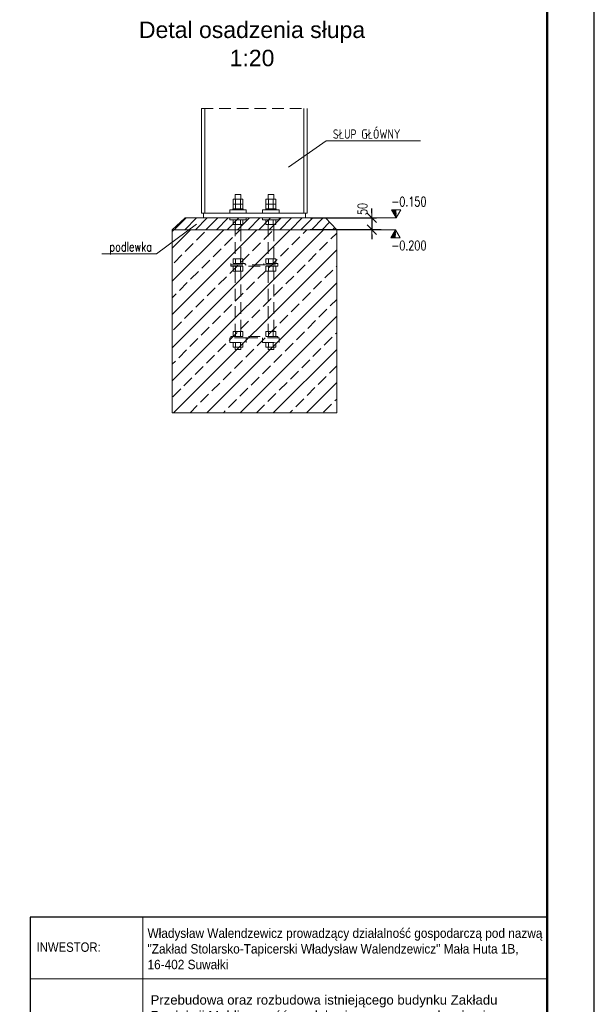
# Model space of a CAD drawing. Header units: millimetres. Extents: x 6807 to 7919, y 15387 to 15883.
# Tile 115 of 120: x 7791 to 7913, y 15494 to 15704. Entities that reach past the tile are written whole.
import ezdxf
from ezdxf.enums import TextEntityAlignment as Align

# ---------------------------------------------------------------- set-up
doc = ezdxf.new("R2010")
doc.units = ezdxf.units.MM
doc.header["$LTSCALE"] = 10
doc.linetypes.add('HIDDEN', pattern=[0.375, 0.25, -0.125])
doc.layers.get('Defpoints').update_dxf_attribs({"color": 1})
for name, color, linetype, lineweight in [('--- widok', 7, 'Continuous', 13), ('_RAMKA', 7, 'Continuous', 35), ('PS_DIM', 4, 'Continuous', 13), ('PS_Elev_flag', 4, 'Continuous', 13), ('PS_Hatch', 3, 'Continuous', 5), ('PS_Hidden', 2, 'HIDDEN', 9), ('PS_Pos', 1, 'Continuous', 15), ('PS_SOLID', 7, 'Continuous', 30), ('PS_TEXT', 3, 'Continuous', 18)]:
    doc.layers.add(name, color=color, linetype=linetype, lineweight=lineweight)
doc.layers.add('_FORMATKA', color=8, linetype='Continuous', plot=False)
doc.layers.add('_tabelka', color=7, linetype='Continuous')
doc.styles.add('ARIAL', font='arial.ttf')
doc.styles.add('gil', font='GIL_____.TTF', dxfattribs={"width": 0.9})
doc.styles.add('simplex', font='simplex.shx', dxfattribs={"width": 0.75})
doc.styles.get("Standard").update_dxf_attribs({"font": 'GIL_____.TTF'})
doc.dimstyles.new('1_20_SC', dxfattribs={"dimtxt": 2, "dimasz": 1, "dimexe": 1, "dimexo": 1, "dimgap": 1, "dimtad": 1, "dimdec": 0, "dimlfac": 20, "dimtxsty": 'simplex', "dimblk": 'dimznak', "dimcen": 2, "dimclrd": 256, "dimclre": 256, "dimclrt": 4, "dimadec": 1, "dimazin": 0, "dimtfac": 1, "dimtdec": 0, "dimtix": 1, "dimtmove": 2, "dimatfit": 3, "dimldrblk": 'dim-grot', "dimfxl": 1, "dimarcsym": 0})

# ---------------------------------------------------------------- blocks, each defined once
blk = doc.blocks.new('*U18')
at = {"layer": '_FORMATKA', "lineweight": -3}
blk.add_lwpolyline([(-1100, 0), (0, 0), (0, 420), (-1100, 420)], close=True, dxfattribs=at)
at = {"layer": '_RAMKA', "lineweight": -3, "const_width": 0.5}
blk.add_lwpolyline([(-1070, 10), (-10, 10), (-10, 410), (-1070, 410)], close=True, dxfattribs=at)
blk = doc.blocks.new('tabela_rys')
at = {"layer": '_tabelka', "color": 251, "lineweight": 15}
for p, q in [((45.62, 123.55), (45.62, 91.73)), ((21.62, 110.45), (131.62, 110.45))]:
    blk.add_line(p, q, dxfattribs=at)
at = {"layer": '_tabelka', "color": 251, "lineweight": 30}
blk.add_lwpolyline([(131.62, 123.55), (21.62, 123.55), (21.62, 7.77), (131.62, 7.77)], close=True, dxfattribs=at)
at = {"layer": '--- widok', "ltscale": 0.5, "insert": (47.25, 106.96, 0.43), "char_height": 2, "width": 80.3878, "attachment_point": 1}
blk.add_mtext('{\\fArial|b0|i0|c238|p34;\\C0;Prze\\fArial|b0|i0|c0|p34;b\\fArial|b0|i0|c238|p34;u\\fArial|b0|i0|c0|p34;dowa o\\fArial|b0|i0|c238|p34;r\\fArial|b0|i0|c0|p34;a\\fArial|b0|i0|c238|p34;z\\fArial|b0|i0|c0|p34; \\fArial|b0|i0|c238|p34;r\\fArial|b0|i0|c0|p34;o\\fArial|b0|i0|c238|p34;z\\fArial|b0|i0|c0|p34;b\\fArial|b0|i0|c238|p34;u\\fArial|b0|i0|c0|p34;dowa \\fArial|b0|i0|c238|p34;ist\\fArial|b0|i0|c0|p34;n\\fArial|b0|i0|c238|p34;ieją\\fArial|b0|i0|c0|p34;c\\fArial|b0|i0|c238|p34;eg\\fArial|b0|i0|c0|p34;o b\\fArial|b0|i0|c238|p34;u\\fArial|b0|i0|c0|p34;d\\fArial|b0|i0|c238|p34;y\\fArial|b0|i0|c0|p34;n\\fArial|b0|i0|c238|p34;ku\\fArial|b0|i0|c0|p34; \\fArial|b0|i0|c238|p34;Z\\fArial|b0|i0|c0|p34;a\\fArial|b0|i0|c238|p34;kł\\fArial|b0|i0|c0|p34;ad\\fArial|b0|i0|c238|p34;u\\fArial|b0|i0|c0|p34; \\fArial|b0|i0|c238|p34;Pr\\fArial|b0|i0|c0|p34;od\\fArial|b0|i0|c238|p34;uk\\fArial|b0|i0|c0|p34;c\\fArial|b0|i0|c238|p34;ji\\fArial|b0|i0|c0|p34; \\fArial|b0|i0|c238|p34;Me\\fArial|b0|i0|c0|p34;b\\fArial|b0|i0|c238|p34;li\\fArial|b0|i0|c0|p34; o c\\fArial|b0|i0|c238|p34;zęść\\fArial|b0|i0|c0|p34; \\fArial|b0|i0|c238|p34;pr\\fArial|b0|i0|c0|p34;od\\fArial|b0|i0|c238|p34;uk\\fArial|b0|i0|c0|p34;c\\fArial|b0|i0|c238|p34;yj\\fArial|b0|i0|c0|p34;n\\fArial|b0|i0|c238|p34;ą\\fArial|b0|i0|c0|p34; w\\fArial|b0|i0|c238|p34;r\\fArial|b0|i0|c0|p34;a\\fArial|b0|i0|c238|p34;z\\fArial|b0|i0|c0|p34; \\fArial|b0|i0|c238|p34;z\\fArial|b0|i0|c0|p34; \\fArial|b0|i0|c238|p34;urzą\\fArial|b0|i0|c0|p34;d\\fArial|b0|i0|c238|p34;ze\\fArial|b0|i0|c0|p34;n\\fArial|b0|i0|c238|p34;i\\fArial|b0|i0|c0|p34;a\\fArial|b0|i0|c238|p34;mi\\fArial|b0|i0|c0|p34; b\\fArial|b0|i0|c238|p34;u\\fArial|b0|i0|c0|p34;dow\\fArial|b0|i0|c238|p34;l\\fArial|b0|i0|c0|p34;an\\fArial|b0|i0|c238|p34;ymi\\fArial|b0|i0|c0|p34; \\fArial|b0|i0|c238|p34;i\\fArial|b0|i0|c0|p34; \\fArial|b0|i0|c238|p34;i\\fArial|b0|i0|c0|p34;n\\fArial|b0|i0|c238|p34;fr\\fArial|b0|i0|c0|p34;a\\fArial|b0|i0|c238|p34;strukturą\\fArial|b0|i0|c0|p34; \\fArial|b0|i0|c238|p34;te\\fArial|b0|i0|c0|p34;c\\fArial|b0|i0|c238|p34;h\\fArial|b0|i0|c0|p34;n\\fArial|b0|i0|c238|p34;i\\fArial|b0|i0|c0|p34;c\\fArial|b0|i0|c238|p34;z\\fArial|b0|i0|c0|p34;n\\fArial|b0|i0|c238|p34;ą\\fArial|b0|i0|c0|p34;. \\fArial|b0|i0|c238|p34;R\\fArial|b0|i0|c0|p34;o\\fArial|b0|i0|c238|p34;z\\fArial|b0|i0|c0|p34;b\\fArial|b0|i0|c238|p34;iórk\\fArial|b0|i0|c0|p34;a \\fArial|b0|i0|c238|p34;k\\fArial|b0|i0|c0|p34;o\\fArial|b0|i0|c238|p34;li\\fArial|b0|i0|c0|p34;d\\fArial|b0|i0|c238|p34;ują\\fArial|b0|i0|c0|p34;c\\fArial|b0|i0|c238|p34;y\\fArial|b0|i0|c0|p34;c\\fArial|b0|i0|c238|p34;h\\fArial|b0|i0|c0|p34; \\fArial|b0|i0|c238|p34;eleme\\fArial|b0|i0|c0|p34;n\\fArial|b0|i0|c238|p34;tó\\fArial|b0|i0|c0|p34;w b\\fArial|b0|i0|c238|p34;u\\fArial|b0|i0|c0|p34;d\\fArial|b0|i0|c238|p34;y\\fArial|b0|i0|c0|p34;n\\fArial|b0|i0|c238|p34;ku\\fArial|b0|i0|c0|p34; \\fArial|b0|i0|c238|p34;i\\fArial|b0|i0|c0|p34; \\fArial|b0|i0|c238|p34;i\\fArial|b0|i0|c0|p34;n\\fArial|b0|i0|c238|p34;fr\\fArial|b0|i0|c0|p34;a\\fArial|b0|i0|c238|p34;struktury\\fArial|b0|i0|c0|p34; \\fArial|b0|i0|c238|p34;te\\fArial|b0|i0|c0|p34;c\\fArial|b0|i0|c238|p34;h\\fArial|b0|i0|c0|p34;n\\fArial|b0|i0|c238|p34;i\\fArial|b0|i0|c0|p34;c\\fArial|b0|i0|c238|p34;z\\fArial|b0|i0|c0|p34;n\\fArial|b0|i0|c238|p34;ej\\fArial|b0|i0|c0|p34;.}', dxfattribs=at)
at = {"layer": '_tabelka', "color": 12, "style": 'gil', "width": 0.9}
blk.add_text('INWESTOR:', height=2, dxfattribs=at).set_placement((29.83, 117.19), align=Align.MIDDLE)
at = {"layer": '_tabelka', "color": 7, "insert": (46.6, 116.81), "char_height": 2, "attachment_point": 4, "style": 'gil'}
blk.add_mtext_dynamic_manual_height_columns('{\\fArial|b0|i0|c0|p34;\\C256;W\\fArial|b0|i0|c238|p34;ł\\fArial|b0|i0|c0|p34;ad\\fArial|b0|i0|c238|p34;ysł\\fArial|b0|i0|c0|p34;aw Wa\\fArial|b0|i0|c238|p34;le\\fArial|b0|i0|c0|p34;nd\\fArial|b0|i0|c238|p34;ze\\fArial|b0|i0|c0|p34;w\\fArial|b0|i0|c238|p34;i\\fArial|b0|i0|c0|p34;c\\fArial|b0|i0|c238|p34;z\\fArial|b0|i0|c0|p34;\\~\\fArial|b0|i0|c238|p34;pr\\fArial|b0|i0|c0|p34;owad\\fArial|b0|i0|c238|p34;zą\\fArial|b0|i0|c0|p34;c\\fArial|b0|i0|c238|p34;y\\fArial|b0|i0|c0|p34; d\\fArial|b0|i0|c238|p34;zi\\fArial|b0|i0|c0|p34;a\\fArial|b0|i0|c238|p34;ł\\fArial|b0|i0|c0|p34;a\\fArial|b0|i0|c238|p34;l\\fArial|b0|i0|c0|p34;no\\fArial|b0|i0|c238|p34;ść\\fArial|b0|i0|c0|p34; \\fArial|b0|i0|c238|p34;g\\fArial|b0|i0|c0|p34;o\\fArial|b0|i0|c238|p34;sp\\fArial|b0|i0|c0|p34;oda\\fArial|b0|i0|c238|p34;r\\fArial|b0|i0|c0|p34;c\\fArial|b0|i0|c238|p34;zą\\fArial|b0|i0|c0|p34; \\fArial|b0|i0|c238|p34;p\\fArial|b0|i0|c0|p34;od na\\fArial|b0|i0|c238|p34;z\\fArial|b0|i0|c0|p34;w\\fArial|b0|i0|c238|p34;ą\\fArial|b0|i0|c0|p34; \\fArial|b0|i0|c238|p34;"Z\\fArial|b0|i0|c0|p34;a\\fArial|b0|i0|c238|p34;kł\\fArial|b0|i0|c0|p34;ad \\fArial|b0|i0|c238|p34;St\\fArial|b0|i0|c0|p34;o\\fArial|b0|i0|c238|p34;l\\fArial|b0|i0|c0|p34;a\\fArial|b0|i0|c238|p34;rsk\\fArial|b0|i0|c0|p34;o-\\fArial|b0|i0|c238|p34;T\\fArial|b0|i0|c0|p34;a\\fArial|b0|i0|c238|p34;pi\\fArial|b0|i0|c0|p34;c\\fArial|b0|i0|c238|p34;erski\\fArial|b0|i0|c0|p34; W\\fArial|b0|i0|c238|p34;ł\\fArial|b0|i0|c0|p34;ad\\fArial|b0|i0|c238|p34;ysł\\fArial|b0|i0|c0|p34;aw Wa\\fArial|b0|i0|c238|p34;le\\fArial|b0|i0|c0|p34;nd\\fArial|b0|i0|c238|p34;ze\\fArial|b0|i0|c0|p34;w\\fArial|b0|i0|c238|p34;i\\fArial|b0|i0|c0|p34;c\\fArial|b0|i0|c238|p34;z"\\fArial|b0|i0|c0|p34; \\fArial|b0|i0|c238|p34;M\\fArial|b0|i0|c0|p34;a\\fArial|b0|i0|c238|p34;ł\\fArial|b0|i0|c0|p34;a \\fArial|b0|i0|c238|p34;Hut\\fArial|b0|i0|c0|p34;a \\fArial|b0|i0|c238|p34;1\\fArial|b0|i0|c0|p34;B\\fArial|b0|i0|c238|p34;, \\P16-402 Suwałki}', width=87.5522, gutter_width=12.5, heights=[51.49], dxfattribs=at)
at = {"layer": '_tabelka', "color": 7, "style": 'gil', "width": 0.9}
for p in [(47.79, 34.83), (47.79, 30.29), (47.79, 26.06)]:
    blk.add_attdef('NAZWA_RYS:', text='', height=2.5, dxfattribs=at).set_placement(p, align=Align.MIDDLE_LEFT)
blk.add_attdef('FORMAT', text='', height=2.5, dxfattribs=at).set_placement((33.12, 15.91), align=Align.MIDDLE)
at = {"layer": '_tabelka', "color": 7, "style": 'gil', "width": 0.9, "flags": 8}
for tag, p in [('DATA', (61.11, 15.91)), ('SKALA', (87.85, 15.91)), ('NR_RYSUNKU', (117.18, 15.91))]:
    blk.add_attdef(tag, text='', height=2.5, dxfattribs=at).set_placement(p, align=Align.MIDDLE)
blk = doc.blocks.new('Przekrój')
at = {"layer": 'PS_DIM', "style": 'ARIAL', "flags": 4}
for tag, p in [('PRZEKRÓJ', (7.89, 7.75)), ('SKALA', (7.89, 1.75))]:
    blk.add_attdef(tag, text='', height=3.5, dxfattribs=at).set_placement(p, align=Align.MIDDLE_CENTER)
blk = doc.blocks.new('dimznak')
at = {"color": 0}
for points in [[(-2, 0), (2, 0)], [(0, 2), (0, -2)]]:
    blk.add_lwpolyline(points, dxfattribs=at)
at = {"color": 2}
blk.add_lwpolyline([(1, 1), (-1, -1)], dxfattribs=at)
blk = doc.blocks.new('*D214')
at = {"layer": 'Defpoints', "color": 0, "transparency": 16777216}
for p in [(7851.91, 15661.77, 22.06), (7851.91, 15659.27, 22.06), (7866.03, 15659.27)]:
    blk.add_point(p, dxfattribs=at)
at = {"layer": 'PS_DIM', "lineweight": -2, "transparency": 16777216}
for p, q in [((7866.03, 15662.77), (7866.03, 15663.77)), ((7852.91, 15661.77), (7867.03, 15661.77)), ((7866.03, 15661.77), (7866.03, 15659.27)), ((7852.91, 15659.27), (7867.03, 15659.27)), ((7866.03, 15658.27), (7866.03, 15657.27))]:
    blk.add_line(p, q, dxfattribs=at)
for p, rotation in [((7866.03, 15661.77), 270), ((7866.03, 15659.27), 90)]:
    blk.add_blockref('dimznak', p, dxfattribs=dict(at, rotation=rotation))
at = {"layer": 'PS_DIM', "color": 4, "transparency": 16777216, "insert": (7864.03, 15663.67), "char_height": 2, "attachment_point": 5, "rotation": 90, "style": 'simplex'}
blk.add_mtext('50', dxfattribs=at)
blk = doc.blocks.new('dim-grot')
blk.add_hatch(color=256).paths.add_polyline_path([(0, 0), (-2, 0.5), (-2, -0.5)])
blk.add_lwpolyline([(0, 0), (-2, 0.5), (-2, -0.5), (0, 0)])
blk = doc.blocks.new('*X364')
at = {"color": 1}
for p, q in [((7848.3, 15672.56, -0.81), (7856.32, 15678.14, -0.81)), ((7856.32, 15678.14, -0.81), (7876.39, 15678.14, -0.81))]:
    blk.add_line(p, q, dxfattribs=at)
at = {"color": 3, "style": 'simplex', "width": 0.75}
blk.add_text('SŁUP GŁÓWNY ', height=2, dxfattribs=at).set_placement((7857.75, 15678.61, -0.81))

msp = doc.modelspace()

# ---------------------------------------------------------------- hatches: boundary and pattern name
at = {"layer": 'PS_DIM'}
h = msp.add_hatch(dxfattribs=at)
h.set_pattern_fill('JIS_STN_2.5', color=253, scale=2)
h.set_pattern_definition([(45, (-11.2027, 0), (-3.5355339, 3.5355339), []), (45, (-7.6727, 0), (-3.5355339, 3.5355339), [2.4, -1])])
h.paths.add_polyline_path([(7858.563, 15659.267), (7823.563, 15659.267), (7823.563, 15620.315), (7858.563, 15620.315)])
at = {"layer": 'PS_Hatch'}
h = msp.add_hatch(dxfattribs=at)
h.set_pattern_fill('LINE', color=256, scale=0.5, angle=45)
h.set_pattern_definition([(45, (-11.2027, 0), (-1.12253202, 1.12253202), [])])
h.paths.add_polyline_path([(7830.213, 15661.767), (7826.308, 15661.767), (7823.563, 15659.267), (7858.563, 15659.267), (7856.147, 15661.767)])

# ---------------------------------------------------------------- linework, layer by layer
at = {"layer": 'PS_Elev_flag', "color": 4}
for p, q in [((7870.192, 15663.499), (7872.192, 15663.499)), ((7871.192, 15661.767), (7870.192, 15663.499)), ((7870.192, 15663.499), (7871.192, 15661.767)), ((7870.192, 15663.499), (7871.192, 15661.853)), ((7870.192, 15663.499), (7871.192, 15661.94)), ((7870.192, 15663.499), (7871.192, 15662.026)), ((7870.192, 15663.499), (7871.192, 15662.113)), ((7870.192, 15663.499), (7871.192, 15662.2)), ((7870.192, 15663.499), (7871.192, 15662.286)), ((7870.192, 15663.499), (7871.192, 15662.373)), ((7870.192, 15663.499), (7871.192, 15662.459)), ((7870.192, 15663.499), (7871.192, 15662.546)), ((7870.192, 15663.499), (7871.192, 15662.633)), ((7870.192, 15663.499), (7871.192, 15662.719)), ((7870.192, 15663.499), (7871.192, 15662.806)), ((7870.192, 15663.499), (7871.192, 15662.892)), ((7870.192, 15663.499), (7871.192, 15662.979)), ((7870.192, 15663.499), (7871.192, 15663.066)), ((7870.192, 15663.499), (7871.192, 15663.152)), ((7870.192, 15663.499), (7871.192, 15663.239)), ((7870.192, 15663.499), (7871.192, 15663.325)), ((7870.192, 15663.499), (7871.192, 15663.412)), ((7870.192, 15663.499), (7871.192, 15663.499)), ((7872.192, 15663.499), (7871.192, 15661.767)), ((7861.785, 15661.767), (7871.192, 15661.767)), ((7866.032, 15659.267), (7871.069, 15659.267)), ((7871.069, 15659.267), (7870.069, 15657.535)), ((7870.069, 15657.535), (7871.069, 15659.267)), ((7870.069, 15657.535), (7871.069, 15659.18)), ((7870.069, 15657.535), (7871.069, 15659.093)), ((7870.069, 15657.535), (7871.069, 15659.007)), ((7870.069, 15657.535), (7871.069, 15658.92)), ((7870.069, 15657.535), (7871.069, 15658.834)), ((7870.069, 15657.535), (7871.069, 15658.747)), ((7870.069, 15657.535), (7871.069, 15658.66)), ((7872.069, 15657.535), (7871.069, 15659.267)), ((7870.069, 15657.535), (7871.069, 15658.574)), ((7870.069, 15657.535), (7871.069, 15658.487)), ((7870.069, 15657.535), (7871.069, 15658.401)), ((7870.069, 15657.535), (7871.069, 15658.314)), ((7870.069, 15657.535), (7871.069, 15658.227)), ((7870.069, 15657.535), (7871.069, 15658.141)), ((7870.069, 15657.535), (7871.069, 15658.054)), ((7870.069, 15657.535), (7871.069, 15657.968)), ((7870.069, 15657.535), (7871.069, 15657.881)), ((7870.069, 15657.535), (7871.069, 15657.794)), ((7870.069, 15657.535), (7871.069, 15657.708)), ((7870.069, 15657.535), (7871.069, 15657.621)), ((7870.069, 15657.535), (7872.069, 15657.535)), ((7870.069, 15657.535), (7871.069, 15657.535))]:
    msp.add_line(p, q, dxfattribs=at)
at = {"layer": 'PS_Hatch', "elevation": 22.056}
msp.add_lwpolyline([(7830.213, 15661.767), (7826.308, 15661.767), (7823.563, 15659.267), (7858.563, 15659.267), (7856.147, 15661.767), (7830.213, 15661.767)], dxfattribs=at)
at = {"layer": 'PS_Hidden', "color": 1, "linetype": 'HIDDEN', "lineweight": 5}
msp.add_line((7829.813, 15685.074), (7852.313, 15685.074), dxfattribs=at)
at = {"layer": 'PS_Hidden', "extrusion": (0, 1, 0)}
for p, q in [((7836.964, 15660.357, 22.056), (7836.964, 15653.077, 22.056)), ((7838.162, 15653.077, 22.056), (7838.162, 15660.357, 22.056)), ((7843.964, 15660.357, 22.056), (7843.964, 15653.077, 22.056)), ((7845.162, 15653.077, 22.056), (7845.162, 15660.357, 22.056)), ((7837.044, 15653.077, 22.056), (7836.524, 15653.077, 22.056)), ((7836.524, 15653.077, 22.056), (7836.524, 15652.067, 22.056)), ((7837.044, 15652.067, 22.056), (7837.044, 15653.077, 22.056)), ((7838.083, 15653.077, 22.056), (7837.044, 15653.077, 22.056)), ((7838.602, 15653.077, 22.056), (7838.083, 15653.077, 22.056)), ((7838.083, 15653.077, 22.056), (7838.083, 15652.067, 22.056)), ((7838.602, 15652.067, 22.056), (7838.602, 15653.077, 22.056)), ((7844.044, 15653.077, 22.056), (7843.524, 15653.077, 22.056)), ((7843.524, 15653.077, 22.056), (7843.524, 15652.067, 22.056)), ((7844.044, 15652.067, 22.056), (7844.044, 15653.077, 22.056)), ((7845.083, 15653.077, 22.056), (7844.044, 15653.077, 22.056)), ((7845.602, 15653.077, 22.056), (7845.083, 15653.077, 22.056)), ((7845.083, 15652.067, 22.056), (7845.083, 15653.077, 22.056)), ((7845.602, 15652.067, 22.056), (7845.602, 15653.077, 22.056)), ((7839.063, 15652.067, 22.056), (7836.063, 15652.067, 22.056)), ((7836.063, 15652.067, 22.056), (7836.063, 15651.767, 22.056)), ((7836.063, 15651.767, 22.056), (7836.063, 15651.467, 22.056)), ((7836.063, 15651.767, 22.056), (7839.063, 15651.767, 22.056)), ((7836.063, 15651.467, 22.056), (7846.063, 15651.467, 22.056)), ((7836.524, 15651.467, 22.056), (7836.524, 15650.457, 22.056)), ((7836.524, 15650.457, 22.056), (7837.044, 15650.457, 22.056)), ((7836.964, 15650.457, 22.056), (7836.964, 15637.577, 22.056)), ((7837.044, 15650.457, 22.056), (7837.044, 15651.467, 22.056)), ((7837.044, 15650.457, 22.056), (7838.083, 15650.457, 22.056)), ((7838.083, 15651.467, 22.056), (7838.083, 15650.457, 22.056)), ((7838.083, 15650.457, 22.056), (7838.555, 15650.457, 22.056)), ((7838.162, 15637.577, 22.056), (7838.162, 15650.457, 22.056)), ((7838.555, 15650.457, 22.056), (7838.602, 15650.457, 22.056)), ((7838.602, 15650.457, 22.056), (7838.602, 15651.467, 22.056)), ((7839.063, 15651.767, 22.056), (7839.063, 15652.067, 22.056)), ((7843.063, 15651.767, 22.056), (7839.063, 15651.767, 22.056)), ((7846.063, 15652.067, 22.056), (7843.063, 15652.067, 22.056)), ((7843.063, 15652.067, 22.056), (7843.063, 15651.767, 22.056)), ((7843.063, 15651.767, 22.056), (7846.063, 15651.767, 22.056)), ((7843.524, 15651.467, 22.056), (7843.524, 15650.457, 22.056)), ((7843.524, 15650.457, 22.056), (7844.044, 15650.457, 22.056)), ((7843.964, 15650.457, 22.056), (7843.964, 15637.577, 22.056)), ((7844.044, 15650.457, 22.056), (7844.044, 15651.467, 22.056)), ((7844.044, 15650.457, 22.056), (7845.083, 15650.457, 22.056)), ((7845.083, 15650.457, 22.056), (7845.083, 15651.467, 22.056)), ((7845.083, 15650.457, 22.056), (7845.555, 15650.457, 22.056)), ((7845.162, 15637.577, 22.056), (7845.162, 15650.457, 22.056)), ((7845.555, 15650.457, 22.056), (7845.602, 15650.457, 22.056)), ((7845.602, 15650.457, 22.056), (7845.602, 15651.467, 22.056)), ((7846.063, 15651.767, 22.056), (7846.063, 15652.067, 22.056)), ((7846.063, 15651.467, 22.056), (7846.063, 15651.767, 22.056)), ((7839.313, 15636.267, 22.056), (7835.813, 15636.267, 22.056)), ((7835.813, 15636.267, 22.056), (7835.813, 15635.267, 22.056)), ((7846.063, 15636.567, 22.056), (7836.063, 15636.567, 22.056)), ((7836.063, 15636.567, 22.056), (7836.063, 15636.267, 22.056)), ((7837.044, 15637.577, 22.056), (7836.524, 15637.577, 22.056)), ((7836.524, 15637.577, 22.056), (7836.524, 15636.567, 22.056)), ((7837.044, 15636.567, 22.056), (7837.044, 15637.577, 22.056)), ((7838.083, 15637.577, 22.056), (7837.044, 15637.577, 22.056)), ((7838.602, 15637.577, 22.056), (7838.083, 15637.577, 22.056)), ((7838.083, 15636.567, 22.056), (7838.083, 15637.577, 22.056)), ((7838.602, 15636.567, 22.056), (7838.602, 15637.577, 22.056)), ((7839.313, 15635.267, 22.056), (7839.313, 15636.267, 22.056)), ((7839.313, 15636.267, 22.056), (7842.813, 15636.267, 22.056)), ((7846.313, 15636.267, 22.056), (7842.813, 15636.267, 22.056)), ((7842.813, 15636.267, 22.056), (7842.813, 15635.267, 22.056)), ((7844.044, 15637.577, 22.056), (7843.524, 15637.577, 22.056)), ((7843.524, 15637.577, 22.056), (7843.524, 15636.567, 22.056)), ((7844.044, 15636.567, 22.056), (7844.044, 15637.577, 22.056)), ((7845.083, 15637.577, 22.056), (7844.044, 15637.577, 22.056)), ((7845.602, 15637.577, 22.056), (7845.083, 15637.577, 22.056)), ((7845.083, 15636.567, 22.056), (7845.083, 15637.577, 22.056)), ((7845.602, 15636.567, 22.056), (7845.602, 15637.577, 22.056)), ((7846.063, 15636.267, 22.056), (7846.063, 15636.567, 22.056)), ((7846.313, 15635.267, 22.056), (7846.313, 15636.267, 22.056)), ((7835.813, 15635.267, 22.056), (7839.313, 15635.267, 22.056)), ((7836.524, 15635.267, 22.056), (7836.524, 15634.257, 22.056)), ((7836.524, 15634.257, 22.056), (7837.044, 15634.257, 22.056)), ((7836.964, 15634.257, 22.056), (7836.964, 15633.767, 22.056)), ((7836.964, 15633.767, 22.056), (7836.982, 15633.767, 22.056)), ((7836.982, 15633.767, 22.056), (7837.025, 15633.767, 22.056)), ((7837.025, 15633.767, 22.056), (7837.089, 15633.767, 22.056)), ((7837.044, 15634.257, 22.056), (7837.044, 15635.267, 22.056)), ((7837.044, 15634.257, 22.056), (7838.083, 15634.257, 22.056)), ((7837.089, 15633.767, 22.056), (7837.172, 15633.767, 22.056)), ((7837.172, 15633.767, 22.056), (7837.272, 15633.767, 22.056)), ((7837.272, 15633.767, 22.056), (7837.384, 15633.767, 22.056)), ((7837.384, 15633.767, 22.056), (7837.503, 15633.767, 22.056)), ((7837.503, 15633.767, 22.056), (7837.624, 15633.767, 22.056)), ((7837.624, 15633.767, 22.056), (7837.743, 15633.767, 22.056)), ((7837.743, 15633.767, 22.056), (7837.854, 15633.767, 22.056)), ((7837.854, 15633.767, 22.056), (7837.954, 15633.767, 22.056)), ((7837.954, 15633.767, 22.056), (7838.038, 15633.767, 22.056)), ((7838.038, 15633.767, 22.056), (7838.102, 15633.767, 22.056)), ((7838.083, 15634.257, 22.056), (7838.083, 15635.267, 22.056)), ((7838.083, 15634.257, 22.056), (7838.555, 15634.257, 22.056)), ((7838.102, 15633.767, 22.056), (7838.144, 15633.767, 22.056)), ((7838.144, 15633.767, 22.056), (7838.162, 15633.767, 22.056)), ((7838.162, 15633.767, 22.056), (7838.162, 15634.257, 22.056)), ((7838.555, 15634.257, 22.056), (7838.602, 15634.257, 22.056)), ((7838.602, 15634.257, 22.056), (7838.602, 15635.267, 22.056)), ((7842.813, 15635.267, 22.056), (7846.313, 15635.267, 22.056)), ((7843.524, 15635.267, 22.056), (7843.524, 15634.257, 22.056)), ((7843.524, 15634.257, 22.056), (7844.044, 15634.257, 22.056)), ((7843.964, 15634.257, 22.056), (7843.964, 15633.767, 22.056)), ((7843.964, 15633.767, 22.056), (7843.982, 15633.767, 22.056)), ((7843.982, 15633.767, 22.056), (7844.025, 15633.767, 22.056)), ((7844.025, 15633.767, 22.056), (7844.089, 15633.767, 22.056)), ((7844.044, 15634.257, 22.056), (7844.044, 15635.267, 22.056)), ((7844.044, 15634.257, 22.056), (7845.083, 15634.257, 22.056)), ((7844.089, 15633.767, 22.056), (7844.172, 15633.767, 22.056)), ((7844.172, 15633.767, 22.056), (7844.272, 15633.767, 22.056)), ((7844.272, 15633.767, 22.056), (7844.384, 15633.767, 22.056)), ((7844.384, 15633.767, 22.056), (7844.503, 15633.767, 22.056)), ((7844.503, 15633.767, 22.056), (7844.624, 15633.767, 22.056)), ((7844.624, 15633.767, 22.056), (7844.743, 15633.767, 22.056)), ((7844.743, 15633.767, 22.056), (7844.854, 15633.767, 22.056)), ((7844.854, 15633.767, 22.056), (7844.954, 15633.767, 22.056)), ((7844.954, 15633.767, 22.056), (7845.038, 15633.767, 22.056)), ((7845.038, 15633.767, 22.056), (7845.102, 15633.767, 22.056)), ((7845.083, 15634.257, 22.056), (7845.083, 15635.267, 22.056)), ((7845.083, 15634.257, 22.056), (7845.555, 15634.257, 22.056)), ((7845.102, 15633.767, 22.056), (7845.144, 15633.767, 22.056)), ((7845.144, 15633.767, 22.056), (7845.162, 15633.767, 22.056)), ((7845.162, 15633.767, 22.056), (7845.162, 15634.257, 22.056)), ((7845.555, 15634.257, 22.056), (7845.602, 15634.257, 22.056)), ((7845.602, 15634.257, 22.056), (7845.602, 15635.267, 22.056))]:
    msp.add_line(p, q, dxfattribs=at)
at = {"layer": 'PS_Pos', "color": 1}
for p in [(7828.754, 15660.44), (7808.617, 15654.116)]:
    msp.add_line(p, (7820.226, 15654.116), dxfattribs=at)
at = {"layer": 'PS_SOLID', "color": 3, "linetype": 'Continuous', "lineweight": 13, "extrusion": (0, 1, 0)}
for p, q in [((7829.813, 15685.074, 22.056), (7829.813, 15662.767, 22.056)), ((7830.543, 15662.767, 22.056), (7830.543, 15685.074, 22.056)), ((7851.583, 15685.074, 22.056), (7851.583, 15662.767, 22.056)), ((7852.313, 15662.767, 22.056), (7852.313, 15685.074, 22.056)), ((7837.044, 15665.737, 22.056), (7836.524, 15665.737, 22.056)), ((7836.524, 15665.737, 22.056), (7836.524, 15664.727, 22.056)), ((7836.982, 15666.767, 22.056), (7836.964, 15666.767, 22.056)), ((7836.964, 15666.767, 22.056), (7836.964, 15665.737, 22.056)), ((7837.025, 15666.767, 22.056), (7836.982, 15666.767, 22.056)), ((7837.089, 15666.767, 22.056), (7837.025, 15666.767, 22.056)), ((7837.044, 15664.727, 22.056), (7837.044, 15665.737, 22.056)), ((7838.083, 15665.737, 22.056), (7837.044, 15665.737, 22.056)), ((7837.172, 15666.767, 22.056), (7837.089, 15666.767, 22.056)), ((7837.272, 15666.767, 22.056), (7837.172, 15666.767, 22.056)), ((7837.384, 15666.767, 22.056), (7837.272, 15666.767, 22.056)), ((7837.503, 15666.767, 22.056), (7837.384, 15666.767, 22.056)), ((7837.624, 15666.767, 22.056), (7837.503, 15666.767, 22.056)), ((7837.743, 15666.767, 22.056), (7837.624, 15666.767, 22.056)), ((7837.854, 15666.767, 22.056), (7837.743, 15666.767, 22.056)), ((7837.954, 15666.767, 22.056), (7837.854, 15666.767, 22.056)), ((7838.038, 15666.767, 22.056), (7837.954, 15666.767, 22.056)), ((7838.102, 15666.767, 22.056), (7838.038, 15666.767, 22.056)), ((7838.602, 15665.737, 22.056), (7838.083, 15665.737, 22.056)), ((7838.083, 15665.737, 22.056), (7838.083, 15664.727, 22.056)), ((7838.144, 15666.767, 22.056), (7838.102, 15666.767, 22.056)), ((7838.162, 15666.767, 22.056), (7838.144, 15666.767, 22.056)), ((7838.162, 15665.737, 22.056), (7838.162, 15666.767, 22.056)), ((7838.602, 15664.727, 22.056), (7838.602, 15665.737, 22.056)), ((7844.044, 15665.737, 22.056), (7843.524, 15665.737, 22.056)), ((7843.524, 15665.737, 22.056), (7843.524, 15664.727, 22.056)), ((7843.982, 15666.767, 22.056), (7843.964, 15666.767, 22.056)), ((7843.964, 15666.767, 22.056), (7843.964, 15665.737, 22.056)), ((7844.025, 15666.767, 22.056), (7843.982, 15666.767, 22.056)), ((7844.089, 15666.767, 22.056), (7844.025, 15666.767, 22.056)), ((7844.044, 15664.727, 22.056), (7844.044, 15665.737, 22.056)), ((7845.083, 15665.737, 22.056), (7844.044, 15665.737, 22.056)), ((7844.172, 15666.767, 22.056), (7844.089, 15666.767, 22.056)), ((7844.272, 15666.767, 22.056), (7844.172, 15666.767, 22.056)), ((7844.384, 15666.767, 22.056), (7844.272, 15666.767, 22.056)), ((7844.503, 15666.767, 22.056), (7844.384, 15666.767, 22.056)), ((7844.624, 15666.767, 22.056), (7844.503, 15666.767, 22.056)), ((7844.743, 15666.767, 22.056), (7844.624, 15666.767, 22.056)), ((7844.854, 15666.767, 22.056), (7844.743, 15666.767, 22.056)), ((7844.954, 15666.767, 22.056), (7844.854, 15666.767, 22.056)), ((7845.038, 15666.767, 22.056), (7844.954, 15666.767, 22.056)), ((7845.102, 15666.767, 22.056), (7845.038, 15666.767, 22.056)), ((7845.602, 15665.737, 22.056), (7845.083, 15665.737, 22.056)), ((7845.083, 15664.727, 22.056), (7845.083, 15665.737, 22.056)), ((7845.144, 15666.767, 22.056), (7845.102, 15666.767, 22.056)), ((7845.162, 15666.767, 22.056), (7845.144, 15666.767, 22.056)), ((7845.162, 15665.737, 22.056), (7845.162, 15666.767, 22.056)), ((7845.602, 15664.727, 22.056), (7845.602, 15665.737, 22.056)), ((7839.313, 15663.517, 22.056), (7835.813, 15663.517, 22.056)), ((7835.813, 15663.517, 22.056), (7835.813, 15662.767, 22.056)), ((7836.504, 15663.717, 22.056), (7836.463, 15663.717, 22.056)), ((7836.463, 15663.717, 22.056), (7836.463, 15663.517, 22.056)), ((7836.623, 15663.717, 22.056), (7836.504, 15663.717, 22.056)), ((7836.524, 15664.727, 22.056), (7836.524, 15663.717, 22.056)), ((7837.044, 15664.727, 22.056), (7836.524, 15664.727, 22.056)), ((7836.812, 15663.717, 22.056), (7836.623, 15663.717, 22.056)), ((7837.057, 15663.717, 22.056), (7836.812, 15663.717, 22.056)), ((7837.044, 15664.727, 22.056), (7837.044, 15663.717, 22.056)), ((7838.083, 15664.727, 22.056), (7837.044, 15664.727, 22.056)), ((7837.339, 15663.717, 22.056), (7837.057, 15663.717, 22.056)), ((7837.638, 15663.717, 22.056), (7837.339, 15663.717, 22.056)), ((7837.932, 15663.717, 22.056), (7837.638, 15663.717, 22.056)), ((7838.198, 15663.717, 22.056), (7837.932, 15663.717, 22.056)), ((7838.083, 15664.727, 22.056), (7838.555, 15664.727, 22.056)), ((7838.083, 15664.727, 22.056), (7838.083, 15663.717, 22.056)), ((7838.417, 15663.717, 22.056), (7838.198, 15663.717, 22.056)), ((7838.572, 15663.717, 22.056), (7838.417, 15663.717, 22.056)), ((7838.555, 15664.727, 22.056), (7838.602, 15664.727, 22.056)), ((7838.653, 15663.717, 22.056), (7838.572, 15663.717, 22.056)), ((7838.602, 15663.717, 22.056), (7838.602, 15664.727, 22.056)), ((7838.653, 15663.517, 22.056), (7838.653, 15663.717, 22.056)), ((7839.313, 15662.767, 22.056), (7839.313, 15663.517, 22.056)), ((7846.313, 15663.517, 22.056), (7842.813, 15663.517, 22.056)), ((7842.813, 15663.517, 22.056), (7842.813, 15662.767, 22.056)), ((7843.504, 15663.717, 22.056), (7843.463, 15663.717, 22.056)), ((7843.463, 15663.717, 22.056), (7843.463, 15663.517, 22.056)), ((7843.623, 15663.717, 22.056), (7843.504, 15663.717, 22.056)), ((7843.524, 15664.727, 22.056), (7844.044, 15664.727, 22.056)), ((7843.524, 15664.727, 22.056), (7843.524, 15663.717, 22.056)), ((7843.812, 15663.717, 22.056), (7843.623, 15663.717, 22.056)), ((7844.057, 15663.717, 22.056), (7843.812, 15663.717, 22.056)), ((7844.044, 15664.727, 22.056), (7845.083, 15664.727, 22.056)), ((7844.044, 15664.727, 22.056), (7844.044, 15663.717, 22.056)), ((7844.339, 15663.717, 22.056), (7844.057, 15663.717, 22.056)), ((7844.638, 15663.717, 22.056), (7844.339, 15663.717, 22.056)), ((7844.932, 15663.717, 22.056), (7844.638, 15663.717, 22.056)), ((7845.198, 15663.717, 22.056), (7844.932, 15663.717, 22.056)), ((7845.083, 15664.727, 22.056), (7845.555, 15664.727, 22.056)), ((7845.083, 15664.727, 22.056), (7845.083, 15663.717, 22.056)), ((7845.417, 15663.717, 22.056), (7845.198, 15663.717, 22.056)), ((7845.572, 15663.717, 22.056), (7845.417, 15663.717, 22.056)), ((7845.555, 15664.727, 22.056), (7845.602, 15664.727, 22.056)), ((7845.653, 15663.717, 22.056), (7845.572, 15663.717, 22.056)), ((7845.602, 15663.717, 22.056), (7845.602, 15664.727, 22.056)), ((7845.653, 15663.517, 22.056), (7845.653, 15663.717, 22.056)), ((7846.313, 15662.767, 22.056), (7846.313, 15663.517, 22.056)), ((7829.813, 15662.767, 22.056), (7830.213, 15662.767, 22.056)), ((7851.913, 15662.767, 22.056), (7830.213, 15662.767, 22.056)), ((7830.213, 15662.767, 22.056), (7830.213, 15661.767, 22.056)), ((7830.213, 15661.767, 22.056), (7851.913, 15661.767, 22.056)), ((7835.813, 15661.767, 22.056), (7835.813, 15661.367, 22.056)), ((7835.813, 15661.367, 22.056), (7839.313, 15661.367, 22.056)), ((7836.524, 15661.367, 22.056), (7836.524, 15660.357, 22.056)), ((7837.044, 15660.357, 22.056), (7837.044, 15661.367, 22.056)), ((7838.083, 15660.357, 22.056), (7838.083, 15661.367, 22.056)), ((7838.602, 15660.357, 22.056), (7838.602, 15661.367, 22.056)), ((7839.313, 15661.367, 22.056), (7839.313, 15661.767, 22.056)), ((7842.813, 15661.767, 22.056), (7842.813, 15661.367, 22.056)), ((7842.813, 15661.367, 22.056), (7846.313, 15661.367, 22.056)), ((7843.524, 15661.367, 22.056), (7843.524, 15660.357, 22.056)), ((7844.044, 15660.357, 22.056), (7844.044, 15661.367, 22.056)), ((7845.083, 15660.357, 22.056), (7845.083, 15661.367, 22.056)), ((7845.602, 15660.357, 22.056), (7845.602, 15661.367, 22.056)), ((7846.313, 15661.367, 22.056), (7846.313, 15661.767, 22.056)), ((7851.913, 15661.767, 22.056), (7851.913, 15662.767, 22.056)), ((7851.913, 15662.767, 22.056), (7852.313, 15662.767, 22.056)), ((7836.524, 15660.357, 22.056), (7837.044, 15660.357, 22.056)), ((7836.964, 15660.357, 22.056), (7836.964, 15659.267, 22.056)), ((7837.044, 15660.357, 22.056), (7838.083, 15660.357, 22.056)), ((7838.083, 15660.357, 22.056), (7838.555, 15660.357, 22.056)), ((7838.162, 15659.267, 22.056), (7838.162, 15660.357, 22.056)), ((7838.555, 15660.357, 22.056), (7838.602, 15660.357, 22.056)), ((7843.524, 15660.357, 22.056), (7844.044, 15660.357, 22.056)), ((7843.964, 15660.357, 22.056), (7843.964, 15659.267, 22.056)), ((7844.044, 15660.357, 22.056), (7845.083, 15660.357, 22.056)), ((7845.083, 15660.357, 22.056), (7845.555, 15660.357, 22.056)), ((7845.162, 15659.267, 22.056), (7845.162, 15660.357, 22.056)), ((7845.555, 15660.357, 22.056), (7845.602, 15660.357, 22.056))]:
    msp.add_line(p, q, dxfattribs=at)
at = {"layer": 'PS_SOLID', "color": 253, "linetype": 'Continuous', "lineweight": 13, "extrusion": (0, 1, 0)}
for p, q in [((7858.563, 15659.267, 22.056), (7823.563, 15659.267, 22.056)), ((7823.563, 15659.267, 22.056), (7823.563, 15620.315, 22.056)), ((7858.563, 15620.315, 22.056), (7858.563, 15659.267, 22.056)), ((7823.563, 15620.315, 22.056), (7858.563, 15620.315, 22.056))]:
    msp.add_line(p, q, dxfattribs=at)

# ---------------------------------------------------------------- block references
at = {"layer": 'PS_DIM'}
msp.add_blockref('*U18', (7913.346, 15387.186), dxfattribs=at)
ref = msp.add_blockref('Przekrój', (7832.669, 15694.049, -29.5), dxfattribs=at)
ref.add_attrib('PRZEKRÓJ', 'Detal osadzenia słupa', dxfattribs={"layer": 'PS_TEXT', "height": 3.5, "style": 'ARIAL'}).set_placement((7840.555, 15701.799, -29.5), align=Align.MIDDLE_CENTER)
ref.add_attrib('SKALA', '1:20', dxfattribs={"layer": 'PS_TEXT', "height": 3.5, "style": 'ARIAL'}).set_placement((7840.555, 15695.799, -29.5), align=Align.MIDDLE_CENTER)
at = {"layer": 'PS_DIM', "color": 7}
msp.add_blockref('tabela_rys', (7771.727, 15389.417), dxfattribs=at)
at = {"layer": 'PS_Pos'}
msp.add_blockref('*X364', (0, 0), dxfattribs=at)

# ---------------------------------------------------------------- texts
at = {"layer": 'PS_Elev_flag', "color": 2, "style": 'simplex', "width": 0.75}
for s, p in [('-0.150', (7870.203, 15664.231)), ('-0.200', (7870.203, 15654.914))]:
    msp.add_text(s, height=2, dxfattribs=at).set_placement(p)
at = {"layer": 'PS_Pos', "color": 3, "style": 'simplex', "width": 0.75}
msp.add_text('podlewka  ', height=2, dxfattribs=at).set_placement((7810.217, 15654.65))

# ---------------------------------------------------------------- dimensions: what is measured, and where the dimension line sits
at = {"layer": 'PS_DIM'}
dim = msp.add_linear_dim(base=(7866.032, 15659.267), p1=(7851.913, 15661.767, 22.056), p2=(7851.913, 15659.267, 22.056), angle=90, dimstyle='1_20_SC', dxfattribs=at)
dim.commit()
dim.dimension.update_dxf_attribs({"geometry": '*D214', "text_midpoint": (7864.032, 15663.666), "dimtype": 128})

doc.saveas('drawing.dxf')
